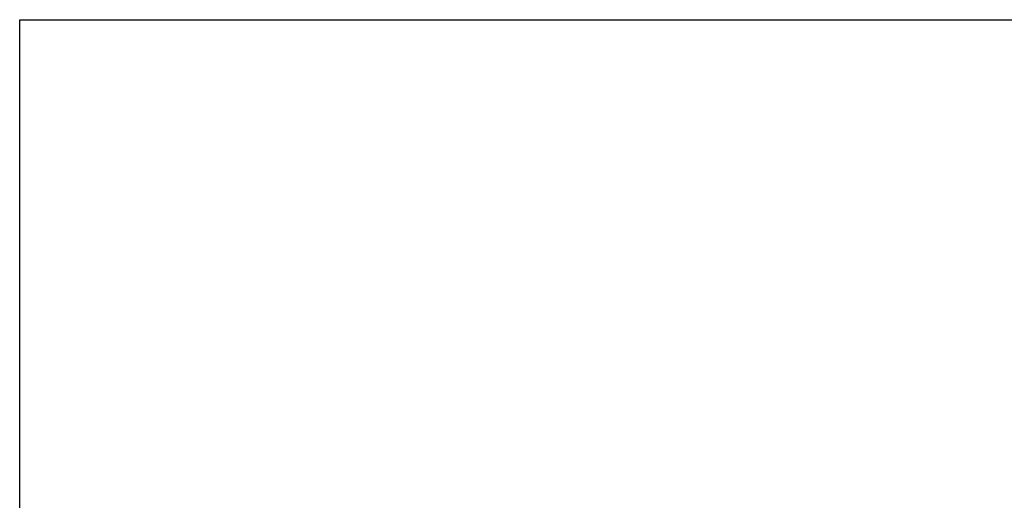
# Model space of a CAD drawing. Header units: inches. Extents: x 0 to 12596, y 507 to 12171.
# Tile 18 of 24: x 4248 to 5313, y 11651 to 12171. Entities that reach past the tile are written whole.
import ezdxf

# ---------------------------------------------------------------- set-up
doc = ezdxf.new("R2010")
doc.units = ezdxf.units.IN
doc.header["$MEASUREMENT"] = 0
doc.layers.add('E-GND-GES', color=92, linetype='Continuous', lineweight=60)

msp = doc.modelspace()

# ---------------------------------------------------------------- linework, layer by layer
at = {"layer": 'E-GND-GES', "lineweight": 30}
msp.add_lwpolyline([(4248.35491332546, 12170.57864486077), (10315.1128543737, 12170.57864486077), (10315.1128543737, 8685.951603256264), (4248.35491332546, 8685.951603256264)], close=True, dxfattribs=at)

doc.saveas('drawing.dxf')
